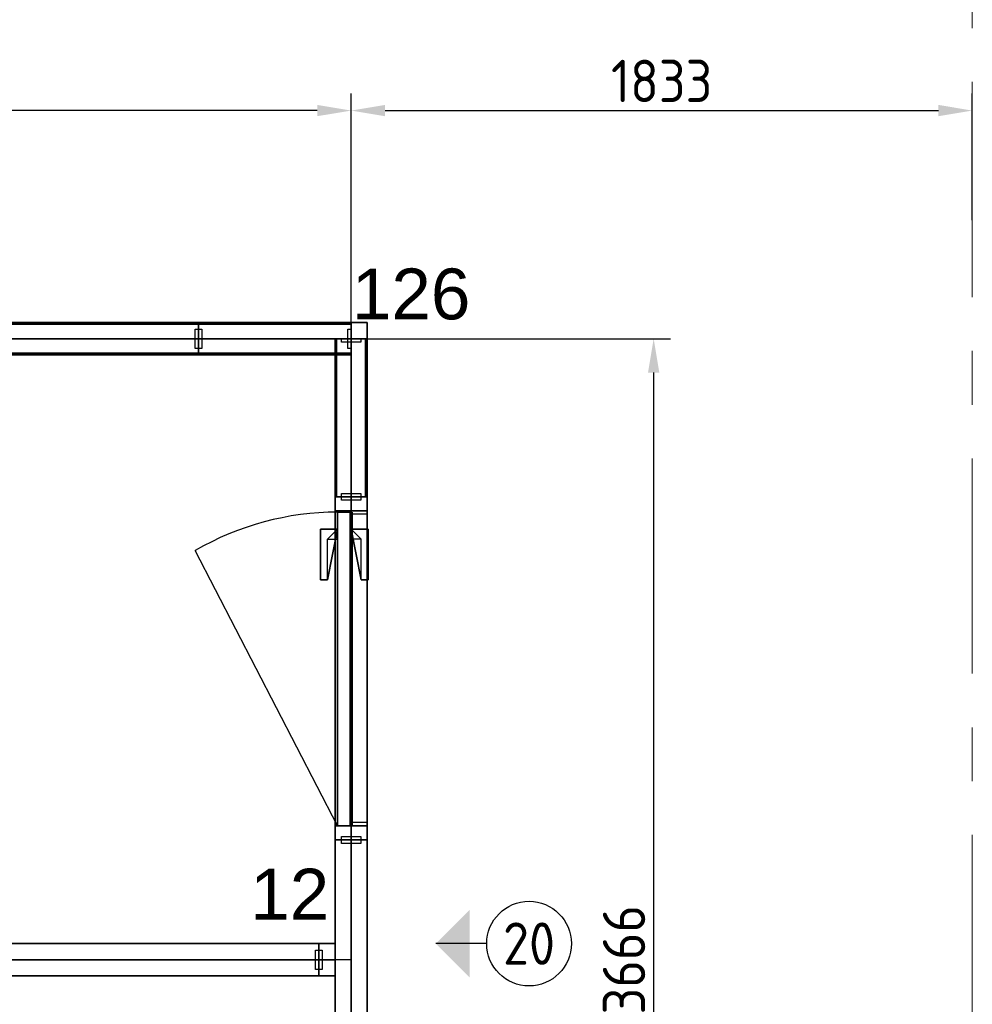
# Model space of a CAD drawing. Extents: x 3176 to 58266, y 1852 to 38199.
# Tile 89 of 256: x 40206 to 43017, y 10030 to 12936. Entities that reach past the tile are written whole.
import ezdxf
from ezdxf.enums import TextEntityAlignment as Align

# ---------------------------------------------------------------- set-up
doc = ezdxf.new("R2010")
doc.units = 0
doc.header["$LTSCALE"] = 50
doc.header["$PDSIZE"] = -5
doc.linetypes.add('HIDDEN2', pattern=[4.7625, 3.175, -1.5875])
doc.linetypes.add('Onderlegger 1e verdieping$0$stramien', pattern=[22.225, 12.7, -3.175, 3.175, -3.175])
doc.layers.get('0').update_dxf_attribs({"linetype": 'CONTINUOUS'})
doc.layers.get('DEFPOINTS').update_dxf_attribs({"linetype": 'CONTINUOUS'})
for name, color, linetype in [('AS-A38--_F----5', 2, 'CONTINUOUS'), ('AS-A38--_F---4-', 9, 'CONTINUOUS'), ('AS-I38-E_F----5_Deuren', 7, 'CONTINUOUS'), ('AS-I38-M_F----5_Deurmodulen', 7, 'CONTINUOUS'), ('AS-I38-M_F----5_Hoekaansluitingen', 7, 'CONTINUOUS'), ('AS-I38-M_F----5_Muuraansluitingen', 7, 'CONTINUOUS'), ('AS-I38-M_F----5_Wandmodulen', 7, 'CONTINUOUS'), ('AS-L32--_F----5', 84, 'CONTINUOUS'), ('AS-L32--_F---4-', 84, 'CONTINUOUS'), ('AS-L32--_F-23--', 84, 'CONTINUOUS'), ('AS-L32--_F123--', 84, 'CONTINUOUS'), ('AS-L38--', 7, 'CONTINUOUS'), ('AS-L38--_F----5', 7, 'CONTINUOUS'), ('AS-L38--_F---4-', 7, 'CONTINUOUS'), ('AS-L38--_F-23--', 3, 'CONTINUOUS'), ('AS-L38--_F1----', 2, 'CONTINUOUS'), ('AS-L38--_F1-----', 2, 'CONTINUOUS'), ('AS-L38--_F123--', 7, 'CONTINUOUS'), ('AS-L38GL_F---4-', 2, 'CONTINUOUS'), ('AS-L38GL_F123--', 3, 'CONTINUOUS'), ('AS-M38--_F123--_Wandlengte', 1, 'CONTINUOUS'), ('AS-T38--_F----5', 7, 'CONTINUOUS'), ('AS-T38--_F-23--', 7, 'CONTINUOUS'), ('IWTEKST', 2, 'CONTINUOUS')]:
    doc.layers.add(name, color=color, linetype=linetype)
doc.layers.add('AS-I38-1_F----5', color=2, linetype='CONTINUOUS', plot=False)
doc.layers.add('IWHARTWAND', color=6, linetype='CONTINUOUS', plot=False)
doc.layers.add('Onderlegger 1e verdieping$0$S-GRID', color=8, linetype='CONTINUOUS', lineweight=18)
doc.styles.get("Standard").update_dxf_attribs({"font": 'isocp.shx'})
doc.dimstyles.new('CWall_F2_Wandlengte', dxfattribs={"dimscale": 50, "dimtxt": 2.5, "dimasz": 2, "dimexe": 1, "dimexo": 1, "dimgap": 0.5, "dimtad": 1, "dimdec": 0, "dimdsep": 46, "dimtxsty": 'Standard', "dimcen": 2.5, "dimclrt": 2, "dimadec": 0, "dimazin": 0, "dimtfac": 1, "dimtdec": 0, "dimtix": 1, "dimtmove": 2, "dimatfit": 0, "dimfxl": 0, "dimtolj": 1, "dimtzin": 0, "dimarcsym": 0})
pattern_1 = [(60, (160, 2090), (-43300, 25000), [300, -50000]), (60, (230, 2164), (-43300, 25000), [100, -50000]), (60, (187, 2190), (-43300, 25000), [100, -50000]), (150, (320, 2170), (-25000, -43300), [200, -50000])]
pattern_2 = [(0, (233.25, 1360), (29.766, 59.531), [0, -59.531])]
pattern_3 = [(60, (160, 1230), (-43300, 25000), [300, -50000]), (60, (230, 1304), (-43300, 25000), [100, -50000]), (60, (187, 1330), (-43300, 25000), [100, -50000]), (150, (320, 1310), (-25000, -43300), [200, -50000])]
pattern_4 = [(60, (160, 370), (-43300, 25000), [300, -50000]), (60, (230, 444), (-43300, 25000), [100, -50000]), (60, (187, 470), (-43300, 25000), [100, -50000]), (150, (320, 450), (-25000, -43300), [200, -50000])]
pattern_5 = [(60, (150, 370), (-43300, 25000), [300, -50000]), (60, (220, 444), (-43300, 25000), [100, -50000]), (60, (180, 470), (-43300, 25000), [100, -50000]), (150, (310, 450), (-25000, -43300), [200, -50000])]
pattern_6 = [(60, (150, 1230), (-43300, 25000), [300, -50000]), (60, (220, 1304), (-43300, 25000), [100, -50000]), (60, (180, 1330), (-43300, 25000), [100, -50000]), (150, (310, 1310), (-25000, -43300), [200, -50000])]
pattern_7 = [(0, (225, 1360), (29.766, 59.531), [0, -59.531])]
pattern_8 = [(60, (150, 2090), (-43300, 25000), [300, -50000]), (60, (220, 2164), (-43300, 25000), [100, -50000]), (60, (180, 2190), (-43300, 25000), [100, -50000]), (150, (310, 2170), (-25000, -43300), [200, -50000])]
pattern_9 = [(60, (616, 370), (-43300, 25000), [300, -50000]), (60, (690, 444), (-43300, 25000), [100, -50000]), (60, (645, 470), (-43300, 25000), [100, -50000]), (150, (780, 450), (-25000, -43300), [200, -50000])]
pattern_10 = [(60, (616, 1230), (-43300, 25000), [300, -50000]), (60, (690, 1304), (-43300, 25000), [100, -50000]), (60, (645, 1330), (-43300, 25000), [100, -50000]), (150, (780, 1310), (-25000, -43300), [200, -50000])]
pattern_11 = [(0, (691.5, 1360), (29.7656, 59.5312), [0, -59.5312])]
pattern_12 = [(60, (616, 2090), (-43300, 25000), [300, -50000]), (60, (690, 2164), (-43300, 25000), [100, -50000]), (60, (645, 2190), (-43300, 25000), [100, -50000]), (150, (780, 2170), (-25000, -43300), [200, -50000])]
pattern_13 = [(0, (869, 1360), (31.75, 31.75), [15.875, -47.625]), (90, (876.938, 1352.062), (-31.75, 31.75), [15.875, -47.625])]

# ---------------------------------------------------------------- blocks, each defined once
blk = doc.blocks.new('Onderlegger 1e verdieping')
at = {"layer": 'Onderlegger 1e verdieping$0$S-GRID', "linetype": 'Onderlegger 1e verdieping$0$stramien'}
blk.add_line((43016.6, 37199.4), (43016.6, 1851.9), dxfattribs=at)
blk = doc.blocks.new('WandNr2-_CTA01')
at = {"layer": 'AS-T38--_F-23--', "color": 0, "linetype": 'ByBlock'}
blk.add_line((0, -5), (0, -2), dxfattribs=at)
blk.add_circle((0, -7.5), 2.5, dxfattribs=at)
blk.add_solid([(0, -2), (2, -4), (-2, -4)], dxfattribs=at)
blk.add_attdef('WANDNR', text='', height=2.5, dxfattribs=at).set_placement((0, -7.5), align=Align.MIDDLE)
blk = doc.blocks.new('WandNr5o_CTA01')
at = {"layer": 'AS-T38--_F----5', "color": 0, "linetype": 'ByBlock'}
blk.add_circle((0, -18), 2.5, dxfattribs=at)
blk.add_attdef('WANDNR', text='', height=2.5, dxfattribs=at).set_placement((0, -18), align=Align.MIDDLE)
blk = doc.blocks.new('QHK-13--_CTA01')
at = {"layer": 'AS-L38--_F----5', "linetype": 'HIDDEN2'}
blk.add_line((0, 0), (0, 0, 2700), dxfattribs=at)
at = {"layer": 'AS-L38--_F---4-'}
blk.add_line((-47.5, 47.5), (-47.5, 47.5, 2700), dxfattribs=at)
for points, invisible_edges in [([(0, 47.5, 2700), (0, -47.5, 2700), (47.5, -47.5, 2700), (-47.5, 47.5, 2700)], 4), ([(47.5, -47.5, 2700), (-47.5, 47.5, 2700), (-47.5, 0, 2700), (47.5, 0, 2700)], 1), ([(47.5, 0), (47.5, 0, 60), (47.5, -47.5, 60), (47.5, -47.5)], 1), ([(47.5, 0, 2660), (47.5, 0, 2700), (47.5, -47.5, 2700), (47.5, -47.5, 2660)], 1), ([(47.5, -47.5), (47.5, -47.5, 60), (0, -47.5, 60), (0, -47.5)], 4), ([(47.5, -47.5, 2660), (47.5, -47.5, 2700), (0, -47.5, 2700), (0, -47.5, 2660)], 4)]:
    blk.add_3dface(points, dxfattribs=dict(at, invisible_edges=invisible_edges))
for points in [[(47.5, 0, 60), (47.5, 0, 2660), (47.5, -47.5, 2660), (47.5, -47.5, 60)], [(47.5, -47.5, 60), (47.5, -47.5, 2660), (0, -47.5, 2660), (0, -47.5, 60)]]:
    blk.add_3dface(points, dxfattribs=at)
at = {"layer": 'AS-L38--_F123--'}
blk.add_lwpolyline([(0, -47.5), (47.5, -47.5), (47.5, 0)], dxfattribs=at)
at = {"layer": 'DEFPOINTS'}
blk.add_point((0, 0, 2700), dxfattribs=at)
at = {"layer": 'AS-I38-M_F----5_Hoekaansluitingen', "extrusion": (1, -6.12303e-17, 0)}
blk.add_text('D126', height=125, rotation=90, dxfattribs=at).set_placement((0, 2750), align=Align.MIDDLE_LEFT)
at = {"layer": 'AS-I38-M_F----5_Hoekaansluitingen', "extrusion": (0, -1, 0)}
blk.add_text('D126', height=125, rotation=90, dxfattribs=at).set_placement((0, 2750), align=Align.MIDDLE_LEFT)
blk = doc.blocks.new('Q0WDSTL-_CTA01')
at = {"layer": 'AS-L38--_F-23--'}
for p, q in [((0, 0.3), (0, 0.5)), ((0, -0.3), (0, -0.5))]:
    blk.add_line(p, q, dxfattribs=at)
at = {"layer": 'AS-L38--_F-23--', "color": 1}
blk.add_lwpolyline([(0, 0.3), (1, 0.3), (1, -0.3), (0, -0.3)], dxfattribs=at)
at = {"layer": 'AS-L38--_F1-----'}
blk.add_lwpolyline([(0, 0.5), (0, -0.5)], dxfattribs=at)
blk = doc.blocks.new('QEND9---_CTA01')
at = {"layer": 'AS-L38--_F----5', "linetype": 'HIDDEN2'}
blk.add_line((95, 0), (95, 0, 2700), dxfattribs=at)
at = {"layer": 'AS-L38--_F----5', "invisible_edges": 1}
for points in [[(0, 0), (0, 0, 60), (47.5, 0, 60), (47.5, 0)], [(0, 0, 2660), (0, 0, 2700), (47.5, 0, 2700), (47.5, 0, 2660)]]:
    blk.add_3dface(points, dxfattribs=at)
at = {"layer": 'AS-L38--_F----5'}
blk.add_3dface([(0, 0, 60), (0, 0, 2660), (47.5, 0, 2660), (47.5, 0, 60)], dxfattribs=at)
at = {"layer": 'AS-L38--_F---4-', "invisible_edges": 1}
for points in [[(47.5, 47.5), (47.5, 47.5, 60), (0, 47.5, 60), (0, 47.5)], [(47.5, 47.5, 2660), (47.5, 47.5, 2700), (0, 47.5, 2700), (0, 47.5, 2660)], [(0, -47.5), (0, -47.5, 60), (47.5, -47.5, 60), (47.5, -47.5)], [(0, -47.5, 2660), (0, -47.5, 2700), (47.5, -47.5, 2700), (47.5, -47.5, 2660)]]:
    blk.add_3dface(points, dxfattribs=at)
at = {"layer": 'AS-L38--_F---4-'}
for points in [[(47.5, 47.5, 60), (47.5, 47.5, 2660), (0, 47.5, 2660), (0, 47.5, 60)], [(0, -47.5, 2700), (47.5, -47.5, 2700), (47.5, 47.5, 2700), (0, 47.5, 2700)], [(47.5, -47.5), (47.5, -47.5, 60), (47.5, 47.5, 60), (47.5, 47.5)], [(47.5, -47.5, 60), (47.5, -47.5, 2660), (47.5, 47.5, 2660), (47.5, 47.5, 60)], [(47.5, -47.5, 2660), (47.5, -47.5, 2700), (47.5, 47.5, 2700), (47.5, 47.5, 2660)], [(0, -47.5, 60), (0, -47.5, 2660), (47.5, -47.5, 2660), (47.5, -47.5, 60)]]:
    blk.add_3dface(points, dxfattribs=at)
at = {"layer": 'AS-L38--_F123--'}
blk.add_lwpolyline([(0, -47.5), (47.5, -47.5), (47.5, 47.5), (0, 47.5)], dxfattribs=at)
at = {"layer": 'DEFPOINTS'}
blk.add_point((95, 0, 2700), dxfattribs=at)
at = {"layer": 'AS-L38--', "xscale": 10, "yscale": 95, "zscale": 10}
blk.add_blockref('Q0WDSTL-_CTA01', (0, 0), dxfattribs=at)
at = {"layer": 'AS-I38-M_F----5_Muuraansluitingen', "extrusion": (0, -1, 0)}
blk.add_text('D12', height=125, rotation=90, dxfattribs=at).set_placement((95, 2750), align=Align.MIDDLE_LEFT)
blk = doc.blocks.new('BvnAans-_CTA01')
at = {"layer": 'AS-L38--_F----5', "color": 0, "invisible_edges": 10}
blk.add_3dface([(0, 0), (1, 0), (1, 0, 1), (0, 0, 1)], dxfattribs=at)
at = {"layer": 'AS-L38--_F---4-', "invisible_edges": 10}
for points in [[(0, 0.5), (1, 0.5), (1, 0.5, 1), (0, 0.5, 1)], [(0, -0.5), (1, -0.5), (1, -0.5, 1), (0, -0.5, 1)]]:
    blk.add_3dface(points, dxfattribs=at)
at = {"layer": 'AS-L38--_F---4-'}
blk.add_3dface([(0, -0.5, 1), (0, 0.5, 1), (1, 0.5, 1), (1, -0.5, 1)], dxfattribs=at)
blk = doc.blocks.new('OndrAans_CTA01')
at = {"layer": 'AS-L38--_F----5', "color": 0, "invisible_edges": 10}
blk.add_3dface([(0, 0), (1, 0), (1, 0, 1), (0, 0, 1)], dxfattribs=at)
at = {"layer": 'AS-L38--_F---4-', "invisible_edges": 10}
for points in [[(0, 0.5), (1, 0.5), (1, 0.5, 1), (0, 0.5, 1)], [(0, -0.5), (1, -0.5), (1, -0.5, 1), (0, -0.5, 1)]]:
    blk.add_3dface(points, dxfattribs=at)
at = {"layer": 'AS-L38--_F123--', "color": 0}
blk.add_3dface([(0, -0.5), (1, -0.5), (1, 0.5), (0, 0.5)], dxfattribs=at)
blk = doc.blocks.new('QPGLAS--_CTA01')
at = {"layer": 'AS-L38--_F----5', "color": 0}
blk.add_3dface([(0, 0), (1, 0), (1, 0, 1), (0, 0, 1)], dxfattribs=at)
at = {"layer": 'AS-L38GL_F123--'}
blk.add_line((0, 0), (1, 0), dxfattribs=at)
at = {"layer": 'AS-L38GL_F---4-'}
mesh = blk.add_polymesh((6, 3), dxfattribs=at)
for k, corner in enumerate([(1, -0.45, 1), (1, -0.45), (1, -0.45), (0, -0.45, 1), (0, -0.45), (0, -0.45), (0, 0.45, 1), (0, 0.45), (0, -0.45), (1, 0.45, 1), (1, 0.45), (1, -0.45), (1, 0.45, 1), (1, 0.45, 1), (1, -0.45, 1), (0, 0.45, 1), (0, 0.45, 1), (0, -0.45, 1)]):
    mesh.set_mesh_vertex(divmod(k, 3), corner)
blk = doc.blocks.new('O4------_CTA01')
blk.add_blockref('QPGLAS--_CTA01', (0, 0))
blk = doc.blocks.new('QWND102-_CTA01')
at = {"layer": 'AS-A38--_F----5', "extrusion": (0, -1, 0)}
h = blk.add_hatch(dxfattribs=at)
h.set_pattern_fill('GLAS2', color=256, scale=50, angle=60, style=0, pattern_type=2)
h.set_pattern_definition(pattern_1)
h.paths.add_polyline_path([(0, 1780), (466.5, 1780), (466.5, 2660), (0, 2660)])
h = blk.add_hatch(dxfattribs=at)
h.set_pattern_fill('GLAS2', color=256, scale=50, angle=60, style=0, pattern_type=2)
h.set_pattern_definition(pattern_3)
h.paths.add_polyline_path([(0, 940), (466.5, 940), (466.5, 1780), (0, 1780)])
h = blk.add_hatch(dxfattribs=at)
h.set_pattern_fill('GLAS2', color=256, scale=50, angle=60, style=0, pattern_type=2)
h.set_pattern_definition(pattern_4)
h.paths.add_polyline_path([(0, 60), (466.5, 60), (466.5, 940), (0, 940)])
h = blk.add_hatch(dxfattribs=at)
h.set_pattern_fill('DOTS', color=256, scale=37.5, style=0)
h.set_pattern_definition(pattern_2)
h.paths.add_polyline_path([(10, 950), (456.5, 950), (456.5, 1770), (10, 1770)])
at = {"layer": 'AS-A38--_F---4-', "extrusion": (0, -1, 0)}
h = blk.add_hatch(dxfattribs=at)
h.set_pattern_fill('GLAS2', color=256, scale=50, angle=60, style=0, pattern_type=2)
h.set_pattern_definition(pattern_1)
h.paths.add_polyline_path([(0, 1780), (466.5, 1780), (466.5, 2660), (0, 2660)])
h = blk.add_hatch(dxfattribs=at)
h.set_pattern_fill('GLAS2', color=256, scale=50, angle=60, style=0, pattern_type=2)
h.set_pattern_definition(pattern_3)
h.paths.add_polyline_path([(0, 940), (466.5, 940), (466.5, 1780), (0, 1780)])
h = blk.add_hatch(dxfattribs=at)
h.set_pattern_fill('GLAS2', color=256, scale=50, angle=60, style=0, pattern_type=2)
h.set_pattern_definition(pattern_4)
h.paths.add_polyline_path([(0, 60), (466.5, 60), (466.5, 940), (0, 940)])
h = blk.add_hatch(dxfattribs=at)
h.set_pattern_fill('DOTS', color=256, scale=37.5, style=0)
h.set_pattern_definition(pattern_2)
h.paths.add_polyline_path([(10, 950), (456.5, 950), (456.5, 1770), (10, 1770)])
h = blk.add_hatch(dxfattribs=at)
h.set_pattern_fill('GLAS2', color=256, scale=50, angle=60, style=0, pattern_type=2)
h.set_pattern_definition(pattern_1)
h.paths.add_polyline_path([(0, 1780), (466.5, 1780), (466.5, 2660), (0, 2660)])
h = blk.add_hatch(dxfattribs=at)
h.set_pattern_fill('GLAS2', color=256, scale=50, angle=60, style=0, pattern_type=2)
h.set_pattern_definition(pattern_3)
h.paths.add_polyline_path([(0, 940), (466.5, 940), (466.5, 1780), (0, 1780)])
h = blk.add_hatch(dxfattribs=at)
h.set_pattern_fill('GLAS2', color=256, scale=50, angle=60, style=0, pattern_type=2)
h.set_pattern_definition(pattern_4)
h.paths.add_polyline_path([(0, 60), (466.5, 60), (466.5, 940), (0, 940)])
h = blk.add_hatch(dxfattribs=at)
h.set_pattern_fill('DOTS', color=256, scale=37.5, style=0)
h.set_pattern_definition(pattern_2)
h.paths.add_polyline_path([(10, 950), (456.5, 950), (456.5, 1770), (10, 1770)])
at = {"layer": 'DEFPOINTS'}
blk.add_point((0, 0, 2700), dxfattribs=at)
at = {"layer": 'AS-L38--', "yscale": 95}
for name, p, xscale, zscale in [('BvnAans-_CTA01', (0, 0, 2660), 466.5, 40), ('OndrAans_CTA01', (0, 0), 466.5, 60), ('Q0WDSTL-_CTA01', (0, 0), 10, 10), ('O4------_CTA01', (0, 0, 1780), 466.5, 880), ('O4------_CTA01', (0, 0, 940), 466.5, 840), ('O4------_CTA01', (0, 0, 60), 466.5, 880)]:
    blk.add_blockref(name, p, dxfattribs=dict(at, xscale=xscale, zscale=zscale))
at = {"layer": 'AS-L38--', "xscale": 10, "yscale": 95, "zscale": 10, "rotation": 180}
blk.add_blockref('Q0WDSTL-_CTA01', (466.5, 0), dxfattribs=at)
at = {"layer": 'AS-I38-1_F----5', "extrusion": (0, -1, 0)}
blk.add_text('98', height=90, dxfattribs=at).set_placement((40, 130))
at = {"layer": 'AS-I38-M_F----5_Wandmodulen', "extrusion": (0, -1, 0)}
blk.add_text('GH', height=125, rotation=90, dxfattribs=at).set_placement((233.2, 2750), align=Align.MIDDLE_LEFT)
blk = doc.blocks.new('QWND103-_CTA01')
at = {"layer": 'AS-A38--_F----5', "extrusion": (0, -1, 0)}
h = blk.add_hatch(dxfattribs=at)
h.set_pattern_fill('GLAS2', color=256, scale=50, angle=60, style=0, pattern_type=2)
h.set_pattern_definition(pattern_5)
h.paths.add_polyline_path([(0, 60), (450, 60), (450, 940), (0, 940)])
h = blk.add_hatch(dxfattribs=at)
h.set_pattern_fill('GLAS2', color=256, scale=50, angle=60, style=0, pattern_type=2)
h.set_pattern_definition(pattern_6)
h.paths.add_polyline_path([(0, 940), (450, 940), (450, 1780), (0, 1780)])
h = blk.add_hatch(dxfattribs=at)
h.set_pattern_fill('GLAS2', color=256, scale=50, angle=60, style=0, pattern_type=2)
h.set_pattern_definition(pattern_8)
h.paths.add_polyline_path([(0, 1780), (450, 1780), (450, 2660), (0, 2660)])
h = blk.add_hatch(dxfattribs=at)
h.set_pattern_fill('DOTS', color=256, scale=37.5, style=0)
h.set_pattern_definition(pattern_7)
h.paths.add_polyline_path([(10, 950), (440, 950), (440, 1770), (10, 1770)])
at = {"layer": 'AS-A38--_F---4-', "extrusion": (0, -1, 0)}
h = blk.add_hatch(dxfattribs=at)
h.set_pattern_fill('GLAS2', color=256, scale=50, angle=60, style=0, pattern_type=2)
h.set_pattern_definition(pattern_8)
h.paths.add_polyline_path([(0, 1780), (450, 1780), (450, 2660), (0, 2660)])
h = blk.add_hatch(dxfattribs=at)
h.set_pattern_fill('GLAS2', color=256, scale=50, angle=60, style=0, pattern_type=2)
h.set_pattern_definition(pattern_6)
h.paths.add_polyline_path([(0, 940), (450, 940), (450, 1780), (0, 1780)])
h = blk.add_hatch(dxfattribs=at)
h.set_pattern_fill('GLAS2', color=256, scale=50, angle=60, style=0, pattern_type=2)
h.set_pattern_definition(pattern_5)
h.paths.add_polyline_path([(0, 60), (450, 60), (450, 940), (0, 940)])
h = blk.add_hatch(dxfattribs=at)
h.set_pattern_fill('DOTS', color=256, scale=37.5, style=0)
h.set_pattern_definition(pattern_7)
h.paths.add_polyline_path([(10, 950), (440, 950), (440, 1770), (10, 1770)])
h = blk.add_hatch(dxfattribs=at)
h.set_pattern_fill('GLAS2', color=256, scale=50, angle=60, style=0, pattern_type=2)
h.set_pattern_definition(pattern_8)
h.paths.add_polyline_path([(0, 1780), (450, 1780), (450, 2660), (0, 2660)])
h = blk.add_hatch(dxfattribs=at)
h.set_pattern_fill('GLAS2', color=256, scale=50, angle=60, style=0, pattern_type=2)
h.set_pattern_definition(pattern_6)
h.paths.add_polyline_path([(0, 940), (450, 940), (450, 1780), (0, 1780)])
h = blk.add_hatch(dxfattribs=at)
h.set_pattern_fill('GLAS2', color=256, scale=50, angle=60, style=0, pattern_type=2)
h.set_pattern_definition(pattern_5)
h.paths.add_polyline_path([(0, 60), (450, 60), (450, 940), (0, 940)])
h = blk.add_hatch(dxfattribs=at)
h.set_pattern_fill('DOTS', color=256, scale=37.5, style=0)
h.set_pattern_definition(pattern_7)
h.paths.add_polyline_path([(10, 950), (440, 950), (440, 1770), (10, 1770)])
at = {"layer": 'DEFPOINTS'}
blk.add_point((0, 0, 2700), dxfattribs=at)
at = {"layer": 'AS-L38--', "yscale": 95}
for name, p, xscale, zscale in [('BvnAans-_CTA01', (0, 0, 2660), 450, 40), ('OndrAans_CTA01', (0, 0), 450, 60), ('Q0WDSTL-_CTA01', (0, 0), 10, 10), ('O4------_CTA01', (0, 0, 1780), 450, 880), ('O4------_CTA01', (0, 0, 940), 450, 840), ('O4------_CTA01', (0, 0, 60), 450, 880)]:
    blk.add_blockref(name, p, dxfattribs=dict(at, xscale=xscale, zscale=zscale))
at = {"layer": 'AS-L38--', "xscale": 10, "yscale": 95, "zscale": 10, "rotation": 180}
blk.add_blockref('Q0WDSTL-_CTA01', (450, 0), dxfattribs=at)
at = {"layer": 'AS-I38-1_F----5', "extrusion": (0, -1, 0)}
blk.add_text('1', height=90, dxfattribs=at).set_placement((40, 130))
at = {"layer": 'AS-I38-M_F----5_Wandmodulen', "extrusion": (0, -1, 0)}
blk.add_text('GH', height=125, rotation=90, dxfattribs=at).set_placement((225, 2750), align=Align.MIDDLE_LEFT)
blk = doc.blocks.new('QWND104-_CTA01')
at = {"layer": 'AS-A38--_F----5', "extrusion": (0, -1, 0)}
h = blk.add_hatch(dxfattribs=at)
h.set_pattern_fill('GLAS2', color=256, scale=50, angle=60, style=0, pattern_type=2)
h.set_pattern_definition(pattern_9)
h.paths.add_polyline_path([(0, 60), (1383, 60), (1383, 940), (0, 940)])
h = blk.add_hatch(dxfattribs=at)
h.set_pattern_fill('GLAS2', color=256, scale=50, angle=60, style=0, pattern_type=2)
h.set_pattern_definition(pattern_10)
h.paths.add_polyline_path([(0, 940), (1383, 940), (1383, 1780), (0, 1780)])
h = blk.add_hatch(dxfattribs=at)
h.set_pattern_fill('GLAS2', color=256, scale=50, angle=60, style=0, pattern_type=2)
h.set_pattern_definition(pattern_12)
h.paths.add_polyline_path([(0, 1780), (1383, 1780), (1383, 2660), (0, 2660)])
h = blk.add_hatch(dxfattribs=at)
h.set_pattern_fill('DOTS', color=256, scale=37.5, style=0)
h.set_pattern_definition(pattern_11)
h.paths.add_polyline_path([(10, 950), (1373, 950), (1373, 1770), (10, 1770)])
at = {"layer": 'AS-A38--_F---4-', "extrusion": (0, -1, 0)}
h = blk.add_hatch(dxfattribs=at)
h.set_pattern_fill('GLAS2', color=256, scale=50, angle=60, style=0, pattern_type=2)
h.set_pattern_definition(pattern_12)
h.paths.add_polyline_path([(0, 1780), (1383, 1780), (1383, 2660), (0, 2660)])
h = blk.add_hatch(dxfattribs=at)
h.set_pattern_fill('GLAS2', color=256, scale=50, angle=60, style=0, pattern_type=2)
h.set_pattern_definition(pattern_10)
h.paths.add_polyline_path([(0, 940), (1383, 940), (1383, 1780), (0, 1780)])
h = blk.add_hatch(dxfattribs=at)
h.set_pattern_fill('GLAS2', color=256, scale=50, angle=60, style=0, pattern_type=2)
h.set_pattern_definition(pattern_9)
h.paths.add_polyline_path([(0, 60), (1383, 60), (1383, 940), (0, 940)])
h = blk.add_hatch(dxfattribs=at)
h.set_pattern_fill('DOTS', color=256, scale=37.5, style=0)
h.set_pattern_definition(pattern_11)
h.paths.add_polyline_path([(10, 950), (1373, 950), (1373, 1770), (10, 1770)])
h = blk.add_hatch(dxfattribs=at)
h.set_pattern_fill('GLAS2', color=256, scale=50, angle=60, style=0, pattern_type=2)
h.set_pattern_definition(pattern_12)
h.paths.add_polyline_path([(0, 1780), (1383, 1780), (1383, 2660), (0, 2660)])
h = blk.add_hatch(dxfattribs=at)
h.set_pattern_fill('GLAS2', color=256, scale=50, angle=60, style=0, pattern_type=2)
h.set_pattern_definition(pattern_10)
h.paths.add_polyline_path([(0, 940), (1383, 940), (1383, 1780), (0, 1780)])
h = blk.add_hatch(dxfattribs=at)
h.set_pattern_fill('GLAS2', color=256, scale=50, angle=60, style=0, pattern_type=2)
h.set_pattern_definition(pattern_9)
h.paths.add_polyline_path([(0, 60), (1383, 60), (1383, 940), (0, 940)])
h = blk.add_hatch(dxfattribs=at)
h.set_pattern_fill('DOTS', color=256, scale=37.5, style=0)
h.set_pattern_definition(pattern_11)
h.paths.add_polyline_path([(10, 950), (1373, 950), (1373, 1770), (10, 1770)])
at = {"layer": 'DEFPOINTS'}
blk.add_point((0, 0, 2700), dxfattribs=at)
at = {"layer": 'AS-L38--', "yscale": 95}
for name, p, xscale, zscale in [('BvnAans-_CTA01', (0, 0, 2660), 1383, 40), ('OndrAans_CTA01', (0, 0), 1383, 60), ('Q0WDSTL-_CTA01', (0, 0), 10, 10), ('O4------_CTA01', (0, 0, 1780), 1383, 880), ('O4------_CTA01', (0, 0, 940), 1383, 840), ('O4------_CTA01', (0, 0, 60), 1383, 880)]:
    blk.add_blockref(name, p, dxfattribs=dict(at, xscale=xscale, zscale=zscale))
at = {"layer": 'AS-L38--', "xscale": 10, "yscale": 95, "zscale": 10, "rotation": 180}
blk.add_blockref('Q0WDSTL-_CTA01', (1383, 0), dxfattribs=at)
at = {"layer": 'AS-I38-1_F----5', "extrusion": (0, -1, 0)}
blk.add_text('2', height=90, dxfattribs=at).set_placement((40, 130))
at = {"layer": 'AS-I38-M_F----5_Wandmodulen', "extrusion": (0, -1, 0)}
blk.add_text('GH', height=125, rotation=90, dxfattribs=at).set_placement((691.5, 2750), align=Align.MIDDLE_LEFT)
blk = doc.blocks.new('D1------_CTA01')
at = {"layer": 'AS-L38--_F----5', "color": 0}
blk.add_3dface([(0, 0), (1, 0), (1, 0, 1), (0, 0, 1)], dxfattribs=at)
at = {"layer": 'AS-L38--_F---4-'}
for points in [[(0, 0.5), (1, 0.5), (1, 0.5, 1), (0, 0.5, 1)], [(0, -0.5), (1, -0.5), (1, -0.5, 1), (0, -0.5, 1)]]:
    blk.add_3dface(points, dxfattribs=at)
blk = doc.blocks.new('QWND109-_CTA01')
at = {"layer": 'DEFPOINTS'}
blk.add_point((0, 0, 2700), dxfattribs=at)
at = {"layer": 'AS-L38--', "yscale": 95}
for name, p, xscale, zscale in [('BvnAans-_CTA01', (0, 0, 2660), 707, 40), ('OndrAans_CTA01', (0, 0), 707, 60), ('Q0WDSTL-_CTA01', (0, 0), 10, 10), ('D1------_CTA01', (0, 0, 1780), 707, 880), ('D1------_CTA01', (0, 0, 940), 707, 840), ('D1------_CTA01', (0, 0, 60), 707, 880)]:
    blk.add_blockref(name, p, dxfattribs=dict(at, xscale=xscale, zscale=zscale))
at = {"layer": 'AS-L38--', "xscale": 10, "yscale": 95, "zscale": 10, "rotation": 180}
blk.add_blockref('Q0WDSTL-_CTA01', (707, 0), dxfattribs=at)
at = {"layer": 'AS-I38-1_F----5', "extrusion": (0, -1, 0)}
blk.add_text('3', height=90, dxfattribs=at).set_placement((40, 130))
at = {"layer": 'AS-I38-M_F----5_Wandmodulen', "extrusion": (0, -1, 0)}
blk.add_text('AH', height=125, rotation=90, dxfattribs=at).set_placement((353.5, 2750), align=Align.MIDDLE_LEFT)
blk = doc.blocks.new('3ADRDRP-_CTA01')
at = {"layer": 'AS-L38--_F----5', "color": 0}
blk.add_3dface([(0, 0), (1, 0), (1, 0, 1), (0, 0, 1)], dxfattribs=at)
at = {"layer": 'AS-L38--_F---4-'}
mesh = blk.add_polymesh((6, 3), dxfattribs=at)
for k, corner in enumerate([(1, -0.5, 1), (1, -0.5), (1, -0.5), (0, -0.5, 1), (0, -0.5), (0, -0.5), (0, 0.5, 1), (0, 0.5), (0, -0.5), (1, 0.5, 1), (1, 0.5), (1, -0.5), (1, 0.5, 1), (1, 0.5, 1), (1, -0.5, 1), (0, 0.5, 1), (0, 0.5, 1), (0, -0.5, 1)]):
    mesh.set_mesh_vertex(divmod(k, 3), corner)
blk = doc.blocks.new('Q0DRSTL-_CTA01')
at = {"layer": 'AS-L38--_F----5', "color": 0}
blk.add_3dface([(0, 0), (1, 0), (1, 0, 1), (0, 0, 1)], dxfattribs=at)
at = {"layer": 'AS-L38--_F-23--', "color": 0}
for p, q in [((0, 0.5), (0, 0.3)), ((1, 0.5), (1, 0)), ((1, 0), (1.25, 0)), ((0, -0.5), (0, -0.3))]:
    blk.add_line(p, q, dxfattribs=at)
for points in [[(1, 0.5), (0, 0.5)], [(0, -0.5), (1.25, -0.5), (1.25, 0)]]:
    blk.add_lwpolyline(points, dxfattribs=at)
at = {"layer": 'AS-L38--_F1----', "color": 0}
blk.add_lwpolyline([(0, -0.5), (1, -0.5), (1, 0.5), (0, 0.5)], close=True, dxfattribs=at)
at = {"layer": 'AS-L38--_F---4-'}
mesh = blk.add_polymesh((6, 3), dxfattribs=at)
for k, corner in enumerate([(1, -0.5, 1), (1, -0.5), (1, -0.5), (0, -0.5, 1), (0, -0.5), (0, -0.5), (0, 0.5, 1), (0, 0.5), (0, -0.5), (1, 0.5, 1), (1, 0.5), (1, -0.5), (1, 0.5, 1), (1, 0.5, 1), (1, -0.5, 1), (0, 0.5, 1), (0, 0.5, 1), (0, -0.5, 1)]):
    mesh.set_mesh_vertex(divmod(k, 3), corner)
blk = doc.blocks.new('ddch1---_CTA01')
at = {"layer": 'AS-L32--_F----5', "color": 1}
for p, q in [((0, 0.075), (1, 0.075, 0.5)), ((1, 0.075, 0.5), (0, 0.075, 1))]:
    blk.add_line(p, q, dxfattribs=at)
at = {"layer": 'AS-L32--_F----5', "color": 1, "linetype": 'HIDDEN2'}
for p, q in [((0, -0.075), (1, -0.075, 0.5)), ((1, -0.075, 0.5), (0, -0.075, 1))]:
    blk.add_line(p, q, dxfattribs=at)
at = {"layer": 'AS-L32--_F----5'}
blk.add_3dface([(0, 0), (0, 0, 1), (1, 0, 1), (1, 0)], dxfattribs=at)
at = {"layer": 'AS-L32--_F---4-'}
for points in [[(0, 1), (0, 1, 1), (1, 1, 1), (1, 1)], [(0, 1), (0, 0), (0, 0, 1), (0, 1, 1)], [(0, 0, 1), (0, 1, 1), (1, 1, 1), (1, 0, 1)], [(1, 1, 1), (1, 0, 1), (1, 0), (1, 1)], [(0, 0), (0, 0, 1), (1, 0, 1), (1, 0)]]:
    blk.add_3dface(points, dxfattribs=at)
at = {"layer": 'AS-L32--_F123--', "color": 1}
blk.add_line((0, 1), (0.8776, 11.4994), dxfattribs=at)
at = {"layer": 'AS-L32--_F123--'}
for p, q in [((1, 1), (0, 1)), ((0, 1), (0, 0)), ((1, 0), (1, 1)), ((0, 0), (1, 0))]:
    blk.add_line(p, q, dxfattribs=at)
at = {"layer": 'AS-L32--_F123--', "color": 1}
blk.add_ellipse((0, 1), major_axis=(0, 21.9), ratio=0.045662, start_param=-1.570796, end_param=-1.070796, dxfattribs=at)
at = {"layer": 'DEFPOINTS'}
blk.add_point((0, 0), dxfattribs=at)
blk.add_point((0, 0), dxfattribs=at)
blk = doc.blocks.new('KlnkRcht_CTA01')
at = {"layer": 'AS-L32--_F----5'}
blk.add_polyline3d([(-0.5, 0, -0.5), (0.5, 0, -0.5), (0.5, 0, 0.5), (-0.5, 0, 0.5)], close=True, dxfattribs=at)
at = {"layer": 'AS-L32--_F-23--'}
for p, q in [((0.3, -0.6, -0.5), (0.3, 0, -0.5)), ((0.5, 0, -0.5), (0.5, -1, -0.5)), ((-0.5, -1, -0.5), (-0.5, -0.6, -0.5)), ((-0.5, -0.6, -0.5), (0.3, -0.6, -0.5)), ((0.5, -1, -0.5), (-0.5, -1, -0.5))]:
    blk.add_line(p, q, dxfattribs=at)
at = {"layer": 'AS-L32--_F---4-'}
mesh = blk.add_polyface(dxfattribs=at)
corners = [(0.5, 0, -0.5), (0.5, -1, -0.5), (-0.5, -1, -0.5), (-0.5, -0.6, -0.5), (0.3, -0.6, -0.5), (0.3, 0, -0.5), (0.5, 0, 0.5), (0.5, -1, 0.5), (-0.5, -1, 0.5), (-0.5, -0.6, 0.5), (0.3, -0.6, 0.5), (0.3, 0, 0.5)]
mesh.append_faces([[corners[k] for k in face] for face in [(0, 1, 7, 6), (1, 2, 8, 7), (2, 3, 9, 8)]])
mesh.append_faces([[corners[k] for k in face] for face in [(6, 10, 11)]], dxfattribs={"vtx0": -1})
mesh.append_faces([[corners[k] for k in face] for face in [(6, 9, 10)]], dxfattribs={"vtx0": -1, "vtx2": -1})
mesh.append_faces([[corners[k] for k in face] for face in [(6, 7, 8, 9)]], dxfattribs={"vtx3": -1})
blk = doc.blocks.new('QDR-9---_CTA01')
at = {"layer": 'DEFPOINTS'}
blk.add_point((0, 0, 2700), dxfattribs=at)
at = {"layer": 'AS-L38--'}
for name, p, xscale, yscale, zscale in [('ddch1---_CTA01', (41.5, 0, 10), 926, 40, 2585), ('KlnkRcht_CTA01', (842.5, 40, 1050), 150, -50, 20), ('BvnAans-_CTA01', (0, 0, 2660), 1013, 95, 40), ('Q0WDSTL-_CTA01', (0, 0), 10, 95, 10), ('3ADRDRP-_CTA01', (0, 0, 2595), 1013, 95, 65), ('Q0DRSTL-_CTA01', (0, 0), 41.5, 95, 2595), ('Q0DRSTL-_CTA01', (1013, 0), -41.5, 95, 2595), ('KlnkRcht_CTA01', (842.5, 0, 1050), 150, 50, 20)]:
    blk.add_blockref(name, p, dxfattribs=dict(at, xscale=xscale, yscale=yscale, zscale=zscale))
at = {"layer": 'AS-L38--', "xscale": 10, "yscale": 95, "zscale": 10, "rotation": 180}
blk.add_blockref('Q0WDSTL-_CTA01', (1013, 0), dxfattribs=at)
at = {"layer": 'AS-I38-E_F----5_Deuren', "extrusion": (0, -1, 0)}
blk.add_text('926x2585', height=90, dxfattribs=at).set_placement((959, 175), align=Align.BOTTOM_RIGHT)
at = {"layer": 'AS-I38-M_F----5_Deurmodulen', "extrusion": (0, -1, 0)}
blk.add_text('DA', height=125, rotation=90, dxfattribs=at).set_placement((506.5, 2750), align=Align.MIDDLE_LEFT)
blk = doc.blocks.new('*D225')
at = {"layer": 'AS-M38--_F123--_Wandlengte', "color": 0, "lineweight": -2}
for p, q in [((43016.6, 12344.2), (43016.6, 12717.5)), ((41283.6, 12667.5), (42916.6, 12667.5))]:
    blk.add_line(p, q, dxfattribs=at)
at = {"layer": 'AS-M38--_F123--_Wandlengte', "color": 0}
for points in [[(41283.6, 12684.2), (41283.6, 12650.9), (41183.6, 12667.5)], [(42916.6, 12684.2), (42916.6, 12650.9), (43016.6, 12667.5)]]:
    blk.add_solid(points, dxfattribs=at)
at = {"layer": 'DEFPOINTS', "color": 0}
for p in [(41183.6, 12667.5), (43016.6, 12667.5), (43016.6, 12294.2)]:
    blk.add_point(p, dxfattribs=at)
at = {"layer": 'AS-M38--_F123--_Wandlengte', "color": 2, "insert": (42100.1, 12755), "char_height": 125, "attachment_point": 5}
blk.add_mtext('\\A1;1833', dxfattribs=at)
blk = doc.blocks.new('QWND50--_CTA01')
at = {"layer": 'AS-A38--_F----5', "extrusion": (0, -1, 0)}
h = blk.add_hatch(dxfattribs=at)
h.set_pattern_fill('CROSS', color=256, scale=5, style=0)
h.set_pattern_definition(pattern_13)
h.paths.add_polyline_path([(0, 940), (1738, 940), (1738, 1780), (0, 1780)])
at = {"layer": 'AS-A38--_F---4-', "extrusion": (0, -1, 0)}
h = blk.add_hatch(dxfattribs=at)
h.set_pattern_fill('CROSS', color=256, scale=5, style=0)
h.set_pattern_definition(pattern_13)
h.paths.add_polyline_path([(0, 940), (1738, 940), (1738, 1780), (0, 1780)])
h = blk.add_hatch(dxfattribs=at)
h.set_pattern_fill('CROSS', color=256, scale=5, style=0)
h.set_pattern_definition(pattern_13)
h.paths.add_polyline_path([(0, 940), (1738, 940), (1738, 1780), (0, 1780)])
at = {"layer": 'DEFPOINTS'}
blk.add_point((0, 0, 2700), dxfattribs=at)
at = {"layer": 'AS-L38--', "yscale": 95}
for name, p, xscale, zscale in [('BvnAans-_CTA01', (0, 0, 2660), 1738, 40), ('OndrAans_CTA01', (0, 0), 1738, 60), ('Q0WDSTL-_CTA01', (0, 0), 10, 10), ('D1------_CTA01', (0, 0, 1780), 1738, 880), ('D1------_CTA01', (0, 0, 940), 1738, 840), ('D1------_CTA01', (0, 0, 60), 1738, 880)]:
    blk.add_blockref(name, p, dxfattribs=dict(at, xscale=xscale, zscale=zscale))
at = {"layer": 'AS-L38--', "xscale": 10, "yscale": 95, "zscale": 10, "rotation": 180}
blk.add_blockref('Q0WDSTL-_CTA01', (1738, 0), dxfattribs=at)
at = {"layer": 'AS-I38-1_F----5', "extrusion": (0, -1, 0)}
blk.add_text('98', height=90, dxfattribs=at).set_placement((40, 130))
at = {"layer": 'AS-I38-M_F----5_Wandmodulen', "extrusion": (0, -1, 0)}
blk.add_text('AH-Z1', height=125, rotation=90, dxfattribs=at).set_placement((869, 2750), align=Align.MIDDLE_LEFT)
blk = doc.blocks.new('*D375')
at = {"layer": 'AS-M38--_F123--_Wandlengte', "color": 0, "lineweight": -2}
for p, q in [((41233.6, 11994.2), (42126.4, 11994.2)), ((42076.4, 8428.2), (42076.4, 11894.2)), ((41233.6, 8328.2), (42126.4, 8328.2))]:
    blk.add_line(p, q, dxfattribs=at)
at = {"layer": 'AS-M38--_F123--_Wandlengte', "color": 0}
for points in [[(42059.7, 11894.2), (42093, 11894.2), (42076.4, 11994.2)], [(42059.7, 8428.2), (42093, 8428.2), (42076.4, 8328.2)]]:
    blk.add_solid(points, dxfattribs=at)
at = {"layer": 'DEFPOINTS', "color": 0}
for p in [(41183.6, 11994.2), (42076.4, 11994.2), (41183.6, 8328.2)]:
    blk.add_point(p, dxfattribs=at)
at = {"layer": 'AS-M38--_F123--_Wandlengte', "color": 2, "insert": (41988.9, 10161.2), "char_height": 125, "attachment_point": 5, "rotation": 90}
blk.add_mtext('\\A1;3666', dxfattribs=at)
blk = doc.blocks.new('*D376')
at = {"layer": 'AS-M38--_F123--_Wandlengte', "color": 0, "lineweight": -2}
for p, q in [((37670.6, 12044.2), (37670.6, 12717.5)), ((41183.6, 12044.2), (41183.6, 12717.5)), ((41083.6, 12667.5), (37770.6, 12667.5))]:
    blk.add_line(p, q, dxfattribs=at)
at = {"layer": 'AS-M38--_F123--_Wandlengte', "color": 0}
for points in [[(37770.6, 12684.2), (37770.6, 12650.9), (37670.6, 12667.5)], [(41083.6, 12684.2), (41083.6, 12650.9), (41183.6, 12667.5)]]:
    blk.add_solid(points, dxfattribs=at)
at = {"layer": 'DEFPOINTS', "color": 0}
for p in [(37670.6, 12667.5), (37670.6, 11994.2), (41183.6, 11994.2)]:
    blk.add_point(p, dxfattribs=at)
at = {"layer": 'AS-M38--_F123--_Wandlengte', "color": 2, "insert": (39427.1, 12755), "char_height": 125, "attachment_point": 5}
blk.add_mtext('\\A1;3513', dxfattribs=at)

msp = doc.modelspace()

# ---------------------------------------------------------------- linework, layer by layer
at = {"layer": 'IWHARTWAND'}
for p, q in [((41183.6, 11994.2), (37726.6, 11994.2)), ((41183.6, 8328.2), (41183.6, 11994.2)), ((41183.6, 10161.2), (37726.6, 10161.2))]:
    msp.add_line(p, q, dxfattribs=at)

# ---------------------------------------------------------------- block references
msp.add_blockref('Onderlegger 1e verdieping', (0, 0))
at = {"layer": 'AS-L38--'}
for name, p, rotation in [('QHK-13--_CTA01', (41183.6, 11994.2), 90.00000000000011), ('QWND104-_CTA01', (40733.6, 11994.2), 180), ('QWND103-_CTA01', (41183.6, 11994.2), 180), ('QWND102-_CTA01', (41183.6, 11527.7), 90.00000000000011), ('QDR-9---_CTA01', (41183.6, 10514.7), 90.00000000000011), ('QWND109-_CTA01', (41183.6, 9807.7), 90.00000000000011)]:
    msp.add_blockref(name, p, dxfattribs=dict(at, rotation=rotation))
at = {"layer": 'AS-L38--', "extrusion": (1, 0, 0)}
ref = msp.add_blockref('WandNr5o_CTA01', (10208.7, -100, 41183.6), dxfattribs=dict(at, xscale=50, yscale=50, zscale=50))
ref.add_attrib('WANDNR', '20', dxfattribs={"layer": 'AS-T38--_F----5', "color": 0, "linetype": 'ByBlock', "extrusion": (1, 0, 0), "height": 125}).set_placement((10208.7, -1000, 41183.6), align=Align.MIDDLE)
at = {"layer": 'AS-L38--'}
ref = msp.add_blockref('WandNr2-_CTA01', (41333.6, 10208.7), dxfattribs=dict(at, xscale=50, yscale=50, zscale=50, rotation=90))
ref.add_attrib('WANDNR', '20', dxfattribs={"layer": 'AS-T38--_F-23--', "color": 0, "linetype": 'ByBlock', "height": 125}).set_placement((41708.6, 10208.7), align=Align.MIDDLE)
for name, p in [('QWND50--_CTA01', (39350.6, 10161.2)), ('QEND9---_CTA01', (41088.6, 10161.2))]:
    msp.add_blockref(name, p, dxfattribs=at)

# ---------------------------------------------------------------- texts
at = {"layer": 'IWTEKST', "char_height": 150, "width": 3405, "attachment_point": 1}
for s, insert in [('{\\fArial|b0|i0|c0|p34;126}', (41185.9, 12201.3, 120)), ('{\\fArial|b0|i0|c0|p34;12}', (40885.9, 10429.7, 120))]:
    msp.add_mtext(s, dxfattribs=dict(at, insert=insert))

# ---------------------------------------------------------------- dimensions: what is measured, and where the dimension line sits
at = {"layer": 'AS-M38--_F123--_Wandlengte'}
for p1, p2, distance, picture, middle in [((41183.6, 11994.2), (37670.6, 11994.2), -673.3, '*D376', (39427.1, 12755)), ((41183.6, 8328.2), (41183.6, 11994.2), -892.8, '*D375', (41988.9, 10161.2))]:
    dim = msp.add_aligned_dim(p1=p1, p2=p2, distance=distance, dimstyle='CWall_F2_Wandlengte', dxfattribs=at)
    dim.commit()
    dim.dimension.update_dxf_attribs({"geometry": picture, "text_midpoint": middle})
dim = msp.add_linear_dim(base=(43016.6, 12667.5), p1=(41183.6, 12667.5), p2=(43016.6, 12294.2), dimstyle='CWall_F2_Wandlengte', dxfattribs=at)
dim.commit()
dim.dimension.update_dxf_attribs({"geometry": '*D225', "text_midpoint": (42100.1, 12755)})

doc.saveas('drawing.dxf')
